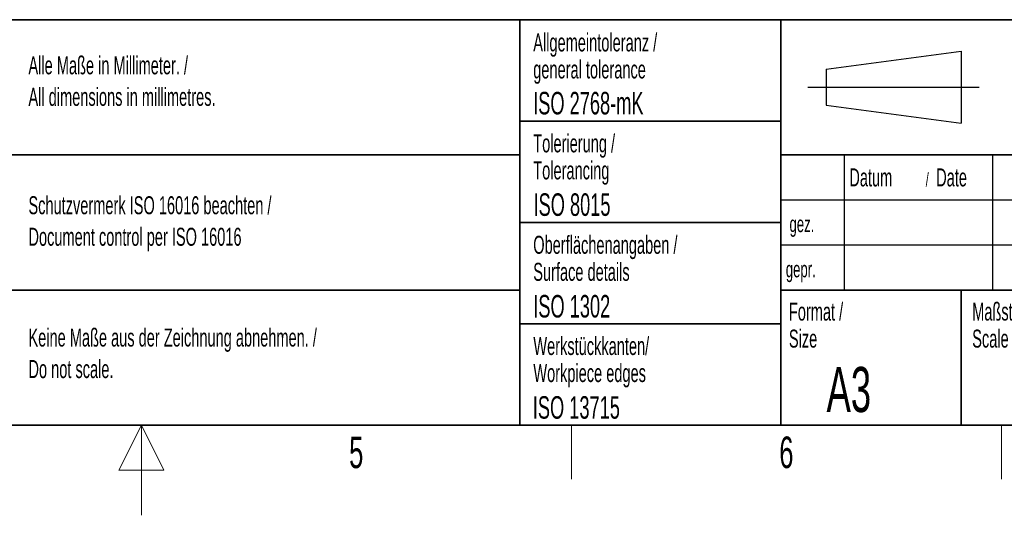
# Paper-space layout 'Blatt2' of a CAD drawing. Header units: millimetres. Extents: x 5 to 418, y 2 to 292.
# Tile 43 of 54: x 203 to 313, y 2 to 57. Entities that reach past the tile are written whole.
import ezdxf

# ---------------------------------------------------------------- set-up
doc = ezdxf.new("R2010")
doc.units = ezdxf.units.MM
doc.layers.add('SLD-0', color=7, linetype='Continuous')
doc.styles.add('SLDTEXTSTYLE0', font='TXT', dxfattribs={"width": 0.605})

psp = doc.layouts.new('Blatt2')

# ---------------------------------------------------------------- linework, layer by layer
at = {"layer": 'SLD-0', "lineweight": 35}
for p, q in [((135, 57), (408, 57)), ((259, 57), (259, 12)), ((288, 57), (288, 12)), ((259, 45.75), (288, 45.75)), ((202.5, 42), (259, 42)), ((408, 42), (288, 42)), ((259, 34.5), (288, 34.5)), ((202.5, 27), (259, 27)), ((288, 27), (408, 27)), ((308, 27), (308, 12)), ((259, 23.25), (288, 23.25)), ((26, 12), (408, 12)), ((135, 12), (408, 12))]:
    psp.add_line(p, q, dxfattribs=at)
at = {"layer": 'SLD-0'}
for p, q in [((293, 51.5), (308, 53.5)), ((308, 53.5), (308, 45.5)), ((293, 51.5), (293, 47.5)), ((291, 49.5), (310, 49.5)), ((293, 47.5), (308, 45.5)), ((295, 42), (295, 27)), ((311.5, 42), (311.5, 27)), ((288, 37), (408, 37)), ((288, 32), (328, 32))]:
    psp.add_line(p, q, dxfattribs=at)
at = {"layer": 'SLD-0', "lineweight": 18}
for p, q in [((217, 12), (214.5, 7)), ((217, 2), (217, 12)), ((219.5, 7), (217, 12)), ((264.75, 6), (264.75, 12)), ((312.5, 6), (312.5, 12)), ((214.5, 7), (219.5, 7))]:
    psp.add_line(p, q, dxfattribs=at)

# ---------------------------------------------------------------- texts
at = {"layer": 'SLD-0', "style": 'SLDTEXTSTYLE0'}
for s, insert, char_height, attachment_point in [('Allgemeintoleranz /', (260.5, 55.48), 2, 1), ('Alle Maße in Millimeter. /', (204.46, 52.94), 2, 1), ('general tolerance', (260.5, 52.48), 2, 1), ('All dimensions in millimetres.', (204.46, 49.44), 2, 1), ('ISO 2768-mK', (260.49, 48.99), 2.5, 1), ('Tolerierung /', (260.5, 44.28), 2, 1), ('Tolerancing', (260.5, 41.28), 2, 1), ('Datum', (295.59, 40.5), 2, 1), ('Date', (305.23, 40.5), 2, 1), ('/', (304.07, 40), 1.5, 1), ('Schutzvermerk ISO 16016 beachten /', (204.46, 37.41), 2, 1), ('ISO 8015', (260.53, 37.73), 2.5, 1), ('Document control per ISO 16016', (204.46, 33.91), 2, 1), ('gez.', (288.95, 35.23), 1.8, 1), ('Oberflächenangaben /', (260.5, 33.02), 2, 1), ('Surface details', (260.5, 30.02), 2, 1), ('gepr.', (288.54, 30.21), 1.8, 1), ('ISO 1302', (260.5, 26.45), 2.5, 1), ('Format /', (288.88, 25.61), 2, 1), ('Maßstab /', (309.23, 25.61), 2, 1), ('Keine Maße aus der Zeichnung abnehmen. /', (204.46, 22.73), 2, 1), ('Werkstückkanten/', (260.51, 21.79), 2, 1), ('Size', (288.88, 22.61), 2, 1), ('Scale', (309.23, 22.61), 2, 1), ('Do not scale.', (204.46, 19.23), 2, 1), ('Workpiece edges', (260.51, 18.79), 2, 1), ('A3', (293.06, 18.46), 5, 1), ('ISO 13715', (260.45, 15.22), 2.5, 1), ('5', (240.85, 10.74), 3.5, 2), ('6', (288.6, 10.74), 3.5, 2)]:
    psp.add_mtext(s, dxfattribs=dict(at, insert=insert, char_height=char_height, attachment_point=attachment_point))

doc.saveas('drawing.dxf')
